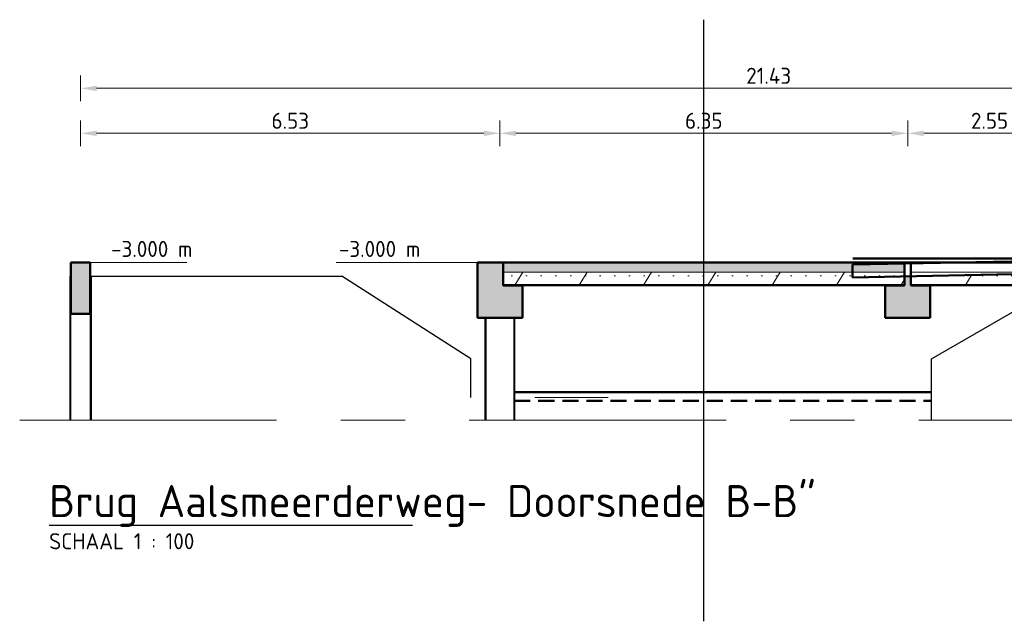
# Model space of a CAD drawing. Header units: metres. Extents: x 115954 to 115994, y 477007 to 477166.
# Tile 7 of 20: x 115962 to 115977, y 477061 to 477071. Entities that reach past the tile are written whole.
import ezdxf

# ---------------------------------------------------------------- set-up
doc = ezdxf.new("R2010")
doc.units = ezdxf.units.M
for name, pattern in [('DASHED2', [0.375, 0.25, -0.125]), ('Grid Line', [22.225, 12.7, -3.175, 3.175, -3.175]), ('XX-AFBREEK', [7, 4, -1, 1, -1])]:
    doc.linetypes.add(name, pattern=pattern)
doc.layers.get('Defpoints').update_dxf_attribs({"lineweight": 25})
for name, color, linetype, lineweight in [('G_IMPT', 8, 'Continuous', 18), ('N-CO-BC-BETONVORM-AD', 252, 'Continuous', 18), ('N-CO-BC-BETONVORM-G', 50, 'Continuous', 13), ('N-CO-BC-BETONVORM-GD', 90, 'Continuous', 18), ('N-CO-SC-STAALVORM-G', 10, 'Continuous', 13), ('N-WE-GW-GROND_WERK-GD', 7, 'Continuous', 25), ('N-WE-GW-WATERGANG_WATERLIJN-GD', 150, 'Continuous', 50), ('N_WE_OG_TOPOGRAFIE_G', 7, 'Continuous', 35), ('N_WE_OG_TOPOGRAFIE_GD', 7, 'Continuous', 50), ('X-XX-AL-AFBREEKLIJN-G', 7, 'XX-AFBREEK', 18), ('X-XX-AL-CONSTRUCTIELIJN-G', 7, 'Continuous', 35), ('X-XX-AL-DETAIL1-GD', 7, 'Continuous', 25), ('X-XX-AL-M', 7, 'Continuous', 18), ('X-XX-AL-VERWIJZING-S', 7, 'Continuous', 25), ('X-XX-AL-VERWIJZING_DOORSNEDE-M', 7, 'Continuous', 18), ('X_XX_AL_STRAMIENLIJN_G', 7, 'Continuous', 18)]:
    doc.layers.add(name, color=color, linetype=linetype, lineweight=lineweight)
doc.styles.add('NLCS-ISO', font='NLCS-ISO.ttf')
doc.styles.add('NLCS-ISO-M100-T25', font='NLCS-ISO.ttf', dxfattribs={"height": 0.25})
doc.styles.add('NLCS-ISO_I', font='txt', dxfattribs={"height": 250})
doc.dimstyles.new('NLCS-M100-T25-PIJL_L2_H2', dxfattribs={"dimscale": 0.1, "dimtxt": 2.5, "dimasz": 2.5, "dimexe": 2, "dimexo": 2, "dimgap": 0.7, "dimtad": 1, "dimzin": 0, "dimdsep": 46, "dimtxsty": 'NLCS-ISO-M100-T25', "dimcen": 0, "dimdle": 2, "dimclrd": 256, "dimclre": 256, "dimclrt": 256, "dimazin": 0, "dimtfac": 1, "dimtdec": 3, "dimtofl": 0, "dimtmove": 0, "dimatfit": 3, "dimfxl": 2, "dimfxlon": 1, "dimtfillclr": 256, "dimtolj": 1, "dimtzin": 0, "dimlwd": -1, "dimlwe": -1, "dimarcsym": 0})

# ---------------------------------------------------------------- blocks, each defined once
blk = doc.blocks.new('GM_SLD_Wegontwerp - BH5593-RHD-DO-ZZ-M3-N-000004_SLD_Wegontwerp_dwg-1371346-Doorsnede B-B')
at = {"layer": 'G_IMPT'}
for p, q in [((534.611, -2.932), (534.615, -2.932)), ((534.615, -2.932), (534.611, -2.932)), ((534.974, -2.933), (535.16, -2.934)), ((535.16, -2.934), (534.974, -2.933)), ((540.024, -3.039), (540.028, -3.039)), ((540.024, -3.239), (540.028, -3.239))]:
    blk.add_line(p, q, dxfattribs=at)
at = {"layer": 'N-CO-BC-BETONVORM-G', "lineweight": 35}
blk.add_line((534.611, -3.132), (534.611, -2.932), dxfattribs=at)
at = {"layer": 'N-CO-BC-BETONVORM-GD', "lineweight": 50}
for p, q in [((533.311, -2.957), (529.485, -3.031)), ((529.485, -3.031), (529.485, -3.231)), ((534.02, -2.943), (533.311, -2.957)), ((534.611, -2.932), (534.02, -2.943)), ((540.024, -3.039), (534.611, -2.932)), ((540.024, -3.239), (540.024, -3.039)), ((529.485, -3.231), (533.311, -3.157)), ((533.311, -3.157), (534.02, -3.143)), ((534.02, -3.143), (534.611, -3.132)), ((534.611, -3.132), (540.024, -3.239))]:
    blk.add_line(p, q, dxfattribs=at)
blk = doc.blocks.new('GM_SLD_Wegontwerp - GM_SLD_Wegontwerp-1369578-Doorsnede B-B')
blk.add_blockref('GM_SLD_Wegontwerp - BH5593-RHD-DO-ZZ-M3-N-000004_SLD_Wegontwerp_dwg-1371346-Doorsnede B-B', (0, 0))
blk = doc.blocks.new('DI_Afbreeklijn - Type 1-1371879-Doorsnede B-B')
at = {"layer": 'X-XX-AL-AFBREEKLIJN-G'}
blk.add_line((516.517, -5.454), (540.769, -5.454), dxfattribs=at)
blk = doc.blocks.new('*D188')
at = {"layer": 'Defpoints', "color": 0, "transparency": 16777216}
for p in [(115969.278, 477068.77), (115962.748, 477066.609), (115969.278, 477066.059)]:
    blk.add_point(p, dxfattribs=at)
at = {"layer": 'X-XX-AL-VERWIJZING_DOORSNEDE-M', "transparency": 16777216}
for p, q in [((115962.748, 477068.57), (115962.748, 477068.97)), ((115969.278, 477068.57), (115969.278, 477068.97)), ((115962.998, 477068.77), (115969.028, 477068.77))]:
    blk.add_line(p, q, dxfattribs=at)
for points in [[(115962.998, 477068.811), (115962.998, 477068.728), (115962.748, 477068.77)], [(115969.028, 477068.811), (115969.028, 477068.728), (115969.278, 477068.77)]]:
    blk.add_solid(points, dxfattribs=at)
at = {"layer": 'X-XX-AL-VERWIJZING_DOORSNEDE-M', "transparency": 16777216, "insert": (115966.013, 477068.965), "char_height": 0.25, "width": 0.2756, "attachment_point": 5, "style": 'NLCS-ISO-M100-T25'}
blk.add_mtext('\\A1;6.53', dxfattribs=at)
blk = doc.blocks.new('*D189')
at = {"layer": 'Defpoints', "color": 0, "transparency": 16777216}
for p in [(115975.628, 477068.77), (115969.278, 477066.059), (115975.628, 477066.059)]:
    blk.add_point(p, dxfattribs=at)
at = {"layer": 'X-XX-AL-VERWIJZING_DOORSNEDE-M', "transparency": 16777216}
for p, q in [((115969.278, 477068.57), (115969.278, 477068.97)), ((115975.628, 477068.57), (115975.628, 477068.97)), ((115969.528, 477068.77), (115975.378, 477068.77))]:
    blk.add_line(p, q, dxfattribs=at)
for points in [[(115969.528, 477068.811), (115969.528, 477068.728), (115969.278, 477068.77)], [(115975.378, 477068.811), (115975.378, 477068.728), (115975.628, 477068.77)]]:
    blk.add_solid(points, dxfattribs=at)
at = {"layer": 'X-XX-AL-VERWIJZING_DOORSNEDE-M', "transparency": 16777216, "insert": (115972.453, 477068.965), "char_height": 0.25, "width": 0.2756, "attachment_point": 5, "style": 'NLCS-ISO-M100-T25'}
blk.add_mtext('\\A1;6.35', dxfattribs=at)
blk = doc.blocks.new('*D190')
at = {"layer": 'Defpoints', "color": 0, "transparency": 16777216}
for p in [(115978.178, 477068.77), (115975.628, 477066.059), (115978.178, 477066.059)]:
    blk.add_point(p, dxfattribs=at)
at = {"layer": 'X-XX-AL-VERWIJZING_DOORSNEDE-M', "transparency": 16777216}
for p, q in [((115975.628, 477068.57), (115975.628, 477068.97)), ((115978.178, 477068.57), (115978.178, 477068.97)), ((115975.878, 477068.77), (115977.928, 477068.77))]:
    blk.add_line(p, q, dxfattribs=at)
for points in [[(115975.878, 477068.811), (115975.878, 477068.728), (115975.628, 477068.77)], [(115977.928, 477068.811), (115977.928, 477068.728), (115978.178, 477068.77)]]:
    blk.add_solid(points, dxfattribs=at)
at = {"layer": 'X-XX-AL-VERWIJZING_DOORSNEDE-M', "transparency": 16777216, "insert": (115976.903, 477068.965), "char_height": 0.25, "width": 0.2756, "attachment_point": 5, "style": 'NLCS-ISO-M100-T25'}
blk.add_mtext('\\A1;2.55', dxfattribs=at)
blk = doc.blocks.new('*D193')
at = {"layer": 'Defpoints', "color": 0, "transparency": 16777216}
for p in [(115984.178, 477069.47), (115962.748, 477066.609), (115984.178, 477066.609)]:
    blk.add_point(p, dxfattribs=at)
at = {"layer": 'X-XX-AL-VERWIJZING_DOORSNEDE-M', "transparency": 16777216}
for p, q in [((115962.748, 477069.27), (115962.748, 477069.67)), ((115984.178, 477069.27), (115984.178, 477069.67)), ((115962.998, 477069.47), (115983.928, 477069.47))]:
    blk.add_line(p, q, dxfattribs=at)
for points in [[(115962.998, 477069.511), (115962.998, 477069.428), (115962.748, 477069.47)], [(115983.928, 477069.511), (115983.928, 477069.428), (115984.178, 477069.47)]]:
    blk.add_solid(points, dxfattribs=at)
at = {"layer": 'X-XX-AL-VERWIJZING_DOORSNEDE-M', "transparency": 16777216, "insert": (115973.463, 477069.665), "char_height": 0.25, "width": 0.33333, "attachment_point": 5, "style": 'NLCS-ISO-M100-T25'}
blk.add_mtext('\\A1;21.43', dxfattribs=at)
blk = doc.blocks.new('SAL-VERWIJZING_ONDERSCHRIFT-SO')
at = {"linetype": 'Continuous', "style": 'NLCS-ISO'}
blk.add_text('SCHAAL 1 :', height=2.5, dxfattribs=at).set_placement((0, -3.75))
at = {"style": 'NLCS-ISO'}
for tag, p, height in [('OMSCHRIJVING', (0, 1.25), 5), ('SCHAAL', (18.15, -3.75), 2.5)]:
    blk.add_attdef(tag, p, '', height=height, dxfattribs=at)

msp = doc.modelspace()

# ---------------------------------------------------------------- hatches: boundary and pattern name
at = {"layer": 'N-CO-BC-BETONVORM-AD', "lineweight": 35}
msp.add_hatch(color=256, dxfattribs=at).paths.add_polyline_path([(115962.598, 477065.959), (115962.898, 477065.959), (115962.898, 477066.759), (115962.598, 477066.759), (115962.598, 477066.387)], flags=0)
h = msp.add_hatch(color=256, dxfattribs=at)
h.paths.add_polyline_path([(115975.678, 477066.399), (115975.678, 477066.546), (115975.578, 477066.543), (115975.578, 477066.399)], flags=0)
h.paths.add_polyline_path([(115969.328, 477066.399), (115969.328, 477066.759), (115968.928, 477066.759), (115968.928, 477066.399), (115969.176, 477066.399)], flags=0)
h.paths.add_polyline_path([(115975.578, 477066.744), (115975.678, 477066.746), (115975.678, 477066.759), (115975.578, 477066.759)], flags=0)
at = {"layer": 'N-CO-BC-BETONVORM-AD'}
h = msp.add_hatch(color=256, dxfattribs=at)
h.paths.add_polyline_path([(115969.328, 477066.609), (115975.578, 477066.609), (115975.578, 477066.759), (115969.328, 477066.759)], flags=0)
h.paths.add_polyline_path([(115975.678, 477066.746), (115976.369, 477066.759), (115975.678, 477066.759)], flags=0)
h = msp.add_hatch(dxfattribs=at)
h.set_pattern_fill('ACO-BETON_PREFAB', color=256, style=0, pattern_type=2)
h.set_pattern_definition([(58.31, (115445.28275, 477069.7589), (-0.7258201, 0.4481006), []), (0, (115445.28275, 477069.7589), (0, 0.229), [0, -0.229])])
h.paths.add_polyline_path([(115969.328, 477066.409), (115975.578, 477066.409), (115975.578, 477066.609), (115969.328, 477066.609)], flags=0)
h.paths.add_polyline_path([(115975.678, 477066.409), (115978.128, 477066.409), (115978.128, 477066.593), (115975.678, 477066.546), (115975.678, 477066.528)], flags=0)
at = {"layer": 'N-CO-BC-BETONVORM-G'}
for points in [[(115969.329, 477065.899), (115969.628, 477065.899), (115969.628, 477066.399), (115968.928, 477066.399), (115968.928, 477065.899), (115969.329, 477065.899)], [(115975.978, 477065.899), (115975.978, 477066.399), (115975.278, 477066.399), (115975.278, 477065.899), (115975.696, 477065.899)]]:
    msp.add_hatch(color=256, dxfattribs=at).paths.add_polyline_path(points, flags=0)

# ---------------------------------------------------------------- linework, layer by layer
at = {"layer": 'N-CO-BC-BETONVORM-G', "lineweight": 35}
for p, q in [((115962.592, 477066.549), (115962.592, 477064.305)), ((115962.904, 477064.305), (115962.904, 477066.549)), ((115969.056, 477065.899), (115969.056, 477064.305)), ((115969.501, 477064.305), (115969.501, 477065.899))]:
    msp.add_line(p, q, dxfattribs=at)
at = {"layer": 'N-CO-BC-BETONVORM-GD', "lineweight": 50}
for p, q in [((115962.898, 477066.759), (115962.598, 477066.759)), ((115962.598, 477066.759), (115962.598, 477065.959)), ((115962.898, 477065.959), (115962.898, 477066.759)), ((115985.307, 477066.759), (115968.928, 477066.759)), ((115968.928, 477066.759), (115968.928, 477066.399)), ((115969.328, 477066.399), (115969.328, 477066.759)), ((115975.578, 477066.759), (115975.578, 477066.399)), ((115975.678, 477066.399), (115975.678, 477066.759)), ((115968.928, 477066.399), (115968.928, 477065.899)), ((115969.328, 477066.409), (115975.578, 477066.409)), ((115969.628, 477066.399), (115969.328, 477066.399)), ((115969.628, 477065.899), (115969.628, 477066.399)), ((115975.578, 477066.399), (115975.278, 477066.399)), ((115975.278, 477066.399), (115975.278, 477065.899)), ((115975.678, 477066.409), (115978.128, 477066.409)), ((115975.978, 477066.399), (115975.678, 477066.399)), ((115975.978, 477065.899), (115975.978, 477066.399)), ((115962.598, 477065.959), (115962.898, 477065.959)), ((115968.928, 477065.899), (115969.628, 477065.899)), ((115975.278, 477065.899), (115975.978, 477065.899))]:
    msp.add_line(p, q, dxfattribs=at)
at = {"layer": 'N-CO-BC-BETONVORM-GD', "lineweight": 13}
for p, q in [((115975.578, 477066.609), (115969.328, 477066.609)), ((115978.128, 477066.609), (115975.678, 477066.609))]:
    msp.add_line(p, q, dxfattribs=at)
at = {"layer": 'N-CO-SC-STAALVORM-G', "lineweight": 35}
for p, q in [((115962.586, 477066.549), (115962.586, 477064.305)), ((115962.586, 477066.549), (115962.597, 477066.549)), ((115962.9, 477066.549), (115962.91, 477066.549)), ((115962.91, 477064.305), (115962.91, 477066.549)), ((115969.05, 477065.899), (115969.05, 477064.305)), ((115969.507, 477064.305), (115969.507, 477065.899))]:
    msp.add_line(p, q, dxfattribs=at)
at = {"layer": 'N-WE-GW-GROND_WERK-GD'}
for p, q in [((115962.904, 477066.549), (115966.814, 477066.549)), ((115968.825, 477065.259), (115966.814, 477066.549)), ((115976.001, 477065.259), (115977.828, 477066.314)), ((115968.825, 477064.659), (115968.825, 477065.259)), ((115976.001, 477064.305), (115976.001, 477065.259))]:
    msp.add_line(p, q, dxfattribs=at)
at = {"layer": 'N-WE-GW-WATERGANG_WATERLIJN-GD'}
msp.add_line((115969.501, 477064.739), (115976.001, 477064.739), dxfattribs=at)
at = {"layer": 'N-WE-GW-WATERGANG_WATERLIJN-GD', "linetype": 'DASHED2'}
msp.add_line((115969.501, 477064.609), (115976.001, 477064.609), dxfattribs=at)
at = {"layer": 'N_WE_OG_TOPOGRAFIE_G'}
for p in [(115974.774, 477066.82), (115978.479, 477066.823)]:
    msp.add_line(p, (115976.766, 477066.819), dxfattribs=at)
at = {"layer": 'N_WE_OG_TOPOGRAFIE_GD'}
for p, q in [((115976.766, 477066.819), (115974.774, 477066.82)), ((115978.479, 477066.823), (115976.766, 477066.819))]:
    msp.add_line(p, q, dxfattribs=at)
at = {"layer": 'X-XX-AL-DETAIL1-GD', "flags": 128}
msp.add_lwpolyline([(115962.258, 477062.671), (115967.914, 477062.671)], dxfattribs=at)
at = {"layer": 'X-XX-AL-M'}
for p, q in [((115962.598, 477066.759), (115964.404, 477066.759)), ((115964.404, 477066.759), (115963.183, 477066.759)), ((115968.928, 477066.759), (115966.73, 477066.759)), ((115969.82, 477064.659), (115970.962, 477064.659))]:
    msp.add_line(p, q, dxfattribs=at)
at = {"layer": 'X_XX_AL_STRAMIENLIJN_G', "linetype": 'Grid Line', "lineweight": 25}
msp.add_line((115972.453, 477061.175), (115972.453, 477070.538), dxfattribs=at)

# ---------------------------------------------------------------- block references
at = {"layer": 'N-CO-BC-BETONVORM-G', "lineweight": 35}
msp.add_blockref('GM_SLD_Wegontwerp - GM_SLD_Wegontwerp-1369578-Doorsnede B-B', (115445.283, 477069.759), dxfattribs=at)
at = {"layer": 'X-XX-AL-CONSTRUCTIELIJN-G'}
msp.add_blockref('DI_Afbreeklijn - Type 1-1371879-Doorsnede B-B', (115445.283, 477069.759), dxfattribs=at)
at = {"layer": 'X-XX-AL-VERWIJZING-S', "xscale": 0.1, "yscale": 0.1, "zscale": 0.1}
msp.add_blockref('SAL-VERWIJZING_ONDERSCHRIFT-SO', (115962.258, 477062.671), dxfattribs=at).add_auto_attribs({'OMSCHRIJVING': 'Brug Aalsmeerderweg- Doorsnede B-B"', 'SCHAAL': '100'})

# ---------------------------------------------------------------- texts
at = {"layer": 'X-XX-AL-M', "char_height": 0.25, "width": 1.58228, "attachment_point": 1, "line_spacing_factor": 1.135194, "style": 'NLCS-ISO_I'}
for insert in [(115963.223, 477067.095), (115966.771, 477067.095)]:
    msp.add_mtext('-3.000 m', dxfattribs=dict(at, insert=insert))

# ---------------------------------------------------------------- dimensions: what is measured, and where the dimension line sits
at = {"layer": 'X-XX-AL-VERWIJZING_DOORSNEDE-M'}
for base, p1, p2, picture, middle in [((115984.178, 477069.47), (115962.748, 477066.609), (115984.178, 477066.609), '*D193', (115973.463, 477069.665)), ((115969.278, 477068.77), (115962.748, 477066.609), (115969.278, 477066.059), '*D188', (115966.013, 477068.965)), ((115975.628, 477068.77), (115969.278, 477066.059), (115975.628, 477066.059), '*D189', (115972.453, 477068.965)), ((115978.178, 477068.77), (115975.628, 477066.059), (115978.178, 477066.059), '*D190', (115976.903, 477068.965))]:
    dim = msp.add_linear_dim(base=base, p1=p1, p2=p2, dimstyle='NLCS-M100-T25-PIJL_L2_H2', dxfattribs=at)
    dim.commit()
    dim.dimension.update_dxf_attribs({"geometry": picture, "text_midpoint": middle})

doc.saveas('drawing.dxf')
